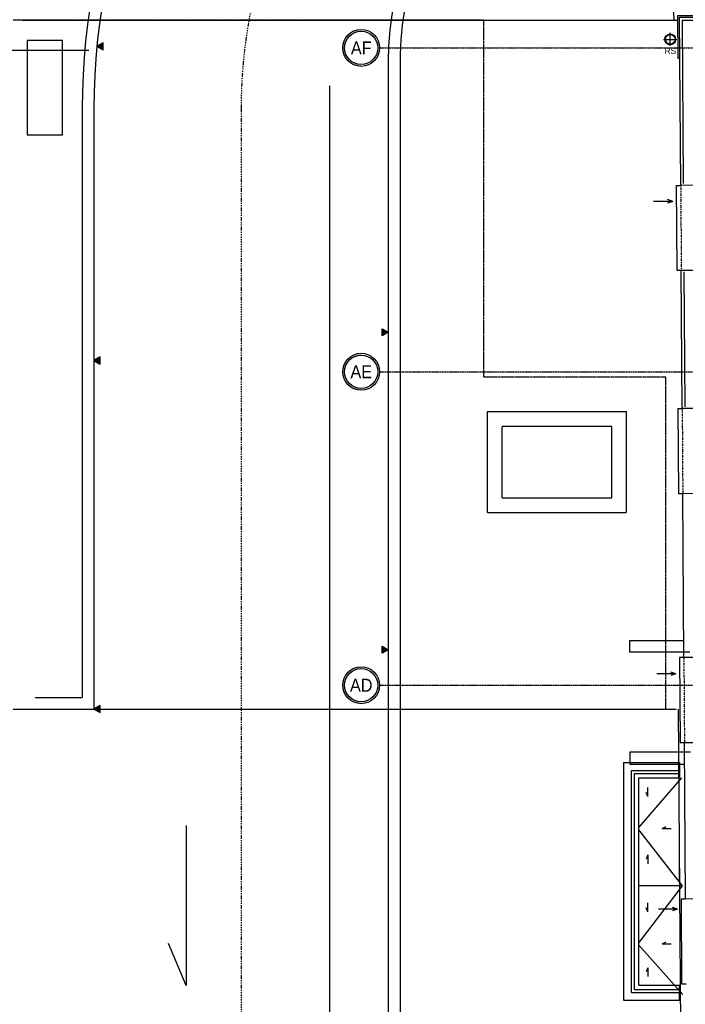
# Model space of a CAD drawing. Header units: inches. Extents: x -145354 to -97635, y 38777 to 78670.
# Tile 62 of 231: x -143930 to -142799, y 49982 to 51655. Entities that reach past the tile are written whole.
import ezdxf
from ezdxf.enums import TextEntityAlignment as Align

# ---------------------------------------------------------------- set-up
doc = ezdxf.new("R2010")
doc.units = ezdxf.units.IN
doc.header["$MEASUREMENT"] = 0
for name, pattern in [('CENTER', [2, 1.25, -0.25, 0.25, -0.25]), ('DASHDOT', [1, 0.5, -0.25, 0, -0.25]), ('DASHED', [0.75, 0.5, -0.25]), ('DASHED2', [0.375, 0.25, -0.125])]:
    doc.linetypes.add(name, pattern=pattern)
doc.layers.get('0').update_dxf_attribs({"color": 101})
for name, color, linetype in [('Cieniutko', 8, 'Continuous'), ('cokół_widok', 255, 'Continuous'), ('Ele-balustrada', 64, 'Continuous'), ('Ins-went-opis', 141, 'Continuous'), ('Ins-wod', 152, 'Continuous'), ('Ins-wod-opis', 155, 'Continuous'), ('opis-drogowy', 7, 'Continuous'), ('Os-osie glowne', 8, 'CENTER'), ('Os-osie-opis', 8, 'Continuous'), ('Pzt-chodniki', 8, 'Continuous'), ('Pzt-drogi-hatch', 253, 'Continuous'), ('Sc-izolacja term-obrys', 132, 'Continuous'), ('Sc-izolacja term-styropian', 151, 'STYROPIAN-KA'), ('Sc-kamien', 31, 'Continuous'), ('Sc-nadproza kon', 5, 'DASHED2'), ('studzienki_widok', 52, 'Continuous'), ('W-idok', 9, 'Continuous'), ('W-idok nad', 5, 'DASHED2')]:
    doc.layers.add(name, color=color, linetype=linetype)
doc.styles.add('dwg_opis duży', font='ARIAL.TTF', dxfattribs={"width": 0.9})
doc.styles.add('TYTUL2', font='ARIAL.TTF')
doc.linetypes.add('BATTING', pattern='A,0.0001,-0.1,[134,ltypeshp.shx,S=0.1,R=0,X=-0.1,Y=0],-0.2,[134,ltypeshp.shx,S=0.1,R=180,X=0.1,Y=0],-0.1', length=0.4001)
doc.linetypes.add('STYROPIAN-KA', pattern='A,0.0001,-0.1,[135,ltypeshp.shx,S=0.1,R=0,X=-0.1,Y=0],0,[135,ltypeshp.shx,S=0.1,R=180,X=0.1,Y=0],-0.1', length=0.2001)

# ---------------------------------------------------------------- blocks, each defined once
blk = doc.blocks.new('rura_spustowa')
at = {"layer": 'Ins-wod', "linetype": 'Continuous'}
for p, q in [((-11.2, 0), (11.2, 0)), ((0, -11.2), (0, 11.2))]:
    blk.add_line(p, q, dxfattribs=at)
at = {"layer": 'Ins-wod', "linetype": 'Continuous', "ltscale": 25}
for radius in [9.25, 8.25]:
    blk.add_circle((0, 0), radius, dxfattribs=at)
blk = doc.blocks.new('0630_STRZAŁKA')
at = {"ltscale": 0.5}
for points in [[(0, 0), (-3, -8.6)], [(0, 0), (0, -32.4)], [(0, 0), (3, -8.6)]]:
    blk.add_lwpolyline(points, dxfattribs=at)
blk = doc.blocks.new('_opis_osi')
blk.add_hatch(color=256).paths.add_polyline_path([(32, -32), (28.8, -32, -1), (-28.8, -32), (-32, -32, 1)])
for radius in [32, 28.8]:
    blk.add_circle((0, -32), radius)
at = {"style": 'dwg_opis duży', "width": 0.9}
blk.add_attdef('AXNAMEV', text='', height=22.4, rotation=90, dxfattribs=at).set_placement((0, -32), align=Align.MIDDLE_CENTER)
blk = doc.blocks.new('_vxkdjhgkljhkgjhk')
for q in [(14, 6), (30.2, 0)]:
    blk.add_line((0, 0), q)

msp = doc.modelspace()

# ---------------------------------------------------------------- hatches: boundary and pattern name
at = {"layer": 'opis-drogowy'}
for points in [[(-143788.37, 51615.17), (-143798.77, 51609.17), (-143788.37, 51603.17)], [(-143314.23, 51129.75), (-143303.84, 51123.75), (-143314.23, 51117.75)], [(-143793.44, 51081.79), (-143803.84, 51075.79), (-143793.44, 51069.79)], [(-143314.23, 50590.53), (-143303.84, 50584.53), (-143314.23, 50578.53)], [(-143793.44, 50489.7), (-143803.83, 50483.7), (-143793.44, 50477.7)]]:
    msp.add_hatch(color=7, dxfattribs=at).paths.add_polyline_path(points)

# ---------------------------------------------------------------- linework, layer by layer
msp.add_lwpolyline([(-143917.2, 51619.08), (-143917.2, 51459.08), (-143857.2, 51459.08), (-143857.2, 51619.08)], close=True)
msp.add_lwpolyline([(-144006.21, 51602.98), (-143812.69, 51602.98)])
at = {"layer": 'Cieniutko', "linetype": 'DASHED2'}
for p, q in [((-143925.84, 51653.69), (-142813.83, 51653.69)), ((-143925.84, 50483.69), (-142813.83, 50483.69))]:
    msp.add_line(p, q, dxfattribs=at)
at = {"layer": 'Cieniutko'}
for p, q in [((-142805.54, 50366.83), (-142878.15, 50283.33)), ((-142878.15, 50278.33), (-142804.28, 50183.43)), ((-142804.28, 50183.43), (-142878.15, 50183.43)), ((-142804.28, 50183.43), (-142878.15, 50087.52)), ((-142878.15, 50082.52), (-142803.18, 49999.02))]:
    msp.add_line(p, q, dxfattribs=at)
at = {"layer": 'cokół_widok'}
for p, q in [((-142818.93, 51668.7), (-142818.83, 51653.69)), ((-142818.83, 51653.69), (-142811.83, 51653.69)), ((-142811.01, 50483.69), (-142795.21, 48118.99))]:
    msp.add_line(p, q, dxfattribs=at)
at = {"layer": 'Ele-balustrada'}
for p, q in [((-142890.51, 50002.61), (-142890.51, 50379.33)), ((-142890.51, 50379.33), (-142809.01, 50379.33)), ((-142885.51, 50007.61), (-142885.51, 50374.33)), ((-142885.51, 50374.33), (-142809.01, 50374.33)), ((-142890.51, 50002.61), (-142809.01, 50002.61)), ((-142885.51, 50007.61), (-142809.01, 50007.61))]:
    msp.add_line(p, q, dxfattribs=at)
at = {"layer": 'opis-drogowy', "color": 7}
for p, q in [((-143646.98, 50286.27), (-143646.98, 50014.33)), ((-143646.98, 50014.33), (-143677.23, 50085.59))]:
    msp.add_line(p, q, dxfattribs=at)
for points in [[(-143788.37, 51615.17), (-143798.77, 51609.17), (-143788.37, 51603.17), (-143788.37, 51615.17)], [(-143314.23, 51129.75), (-143303.84, 51123.75), (-143314.23, 51117.75), (-143314.23, 51129.75)], [(-143793.44, 51081.79), (-143803.84, 51075.79), (-143793.44, 51069.79), (-143793.44, 51081.79)], [(-143314.23, 50590.53), (-143303.84, 50584.53), (-143314.23, 50578.53), (-143314.23, 50590.53)], [(-143793.44, 50489.7), (-143803.83, 50483.7), (-143793.44, 50477.7), (-143793.44, 50489.7)]]:
    msp.add_lwpolyline(points, dxfattribs=at)
at = {"layer": 'Os-osie glowne'}
msp.add_line((-143318.47, 50524.29), (-138010.68, 50524.29), dxfattribs=at)
for points in [[(-143318.47, 51606.7), (-138010.88, 51606.7)], [(-143318.47, 51056.7), (-138010.88, 51056.7)]]:
    msp.add_lwpolyline(points, dxfattribs=at)
at = {"layer": 'Pzt-chodniki'}
for p, q in [((-143303.84, 51583.69), (-143303.84, 48673.69)), ((-143303.84, 51583.69), (-143303.84, 47333.54)), ((-143283.84, 51583.69), (-143283.84, 47333.54)), ((-143823.84, 51503.69), (-143823.84, 50503.7)), ((-143823.84, 51503.69), (-143823.84, 50503.69)), ((-143803.84, 51503.69), (-143803.84, 50483.7)), ((-143803.84, 51503.69), (-143803.84, 50483.69))]:
    msp.add_line(p, q, dxfattribs=at)
at = {"layer": 'Pzt-chodniki', "linetype": 'DASHED', "ltscale": 2}
msp.add_line((-143403.84, 51542.31), (-143403.84, 46772.15), dxfattribs=at)
at = {"layer": 'Pzt-chodniki'}
msp.add_lwpolyline([(-139994.38, 52083.69), (-142783.84, 52083.69, 0.4142136), (-143283.84, 51583.69), (-143283.84, 48673.69)], format="xyb", dxfattribs=at)
for points in [[(-143903.84, 50503.7), (-143823.84, 50503.7)], [(-143903.84, 50483.7), (-143803.84, 50483.7)]]:
    msp.add_lwpolyline(points, dxfattribs=at)
for centre, radius in [((-142703.84, 51503.69), 1120), ((-142703.84, 51503.69), 1100), ((-142783.84, 51583.69), 520)]:
    msp.add_arc(centre, radius, 90, 180, dxfattribs=at)
at = {"layer": 'Pzt-drogi-hatch', "linetype": 'DASHDOT', "ltscale": 4}
msp.add_lwpolyline([(-137959.87, 50766.42), (-137959.87, 51503.69, 0.4142136), (-138809.87, 52353.69), (-142703.84, 52353.69, 0.4142136), (-143553.84, 51503.69), (-143553.84, 47333.55, 0.4142152), (-142703.83, 46483.55), (-142355.98, 46483.55)], format="xyb", dxfattribs=at)
at = {"layer": 'Sc-izolacja term-obrys'}
for p, q in [((-142803.46, 50850.15), (-142772.07, 50850.41)), ((-142801.59, 50571.25), (-142803.46, 50850.15)), ((-142760.09, 50571.53), (-142801.59, 50571.25))]:
    msp.add_line(p, q, dxfattribs=at)
for points in [[(-142775.14, 51373.41), (-142806.95, 51373.16), (-142808.86, 51658.7), (-142508.78, 51658.73), (-142508.78, 51627.22)], [(-142772.07, 50994.41), (-142804.42, 50994.15), (-142805.99, 51229.16), (-142775.14, 51229.41)], [(-142765.28, 50161.41), (-142798.82, 50161.14), (-142800.63, 50427.03), (-142760.09, 50427.03)]]:
    msp.add_lwpolyline(points, dxfattribs=at)
at = {"layer": 'Sc-izolacja term-styropian', "linetype": 'BATTING', "ltscale": 0.25}
for points in [[(-142801.97, 51376.2), (-142803.83, 51653.7), (-142706.46, 51653.71)], [(-142799.44, 50997.2), (-142800.97, 51226.21)]]:
    msp.add_lwpolyline(points, dxfattribs=at)
at = {"layer": 'Sc-kamien'}
msp.add_lwpolyline([(-142808.39, 51588.7), (-142811.39, 51588.7), (-142811.88, 51661.7), (-142738.88, 51661.71), (-142738.88, 51658.71)], dxfattribs=at)
at = {"layer": 'Sc-nadproza kon', "linetype": 'DASHDOT', "ltscale": 0.5}
for p, q in [((-142806.95, 51373.16), (-142805.99, 51229.16)), ((-142804.42, 50994.15), (-142803.46, 50850.15)), ((-142801.59, 50571.25), (-142800.63, 50427.03))]:
    msp.add_line(p, q, dxfattribs=at)
at = {"layer": 'studzienki_widok'}
for p, q in [((-142904.01, 50392.83), (-142904.01, 49989.11)), ((-142904.01, 50392.83), (-142809.01, 50392.83)), ((-142809.01, 50392.83), (-142809.01, 50366.83)), ((-142878.01, 50015.11), (-142878.01, 50366.83)), ((-142878.01, 50366.83), (-142809.01, 50366.83)), ((-142809.01, 50192.83), (-142809.01, 50218.83)), ((-142809.01, 50189.11), (-142809.01, 50163.11)), ((-142878.01, 50015.11), (-142809.01, 50015.11)), ((-142809.01, 49989.11), (-142809.01, 50015.11)), ((-142904.01, 49989.11), (-142878.01, 49989.11)), ((-142904.01, 49989.11), (-142809.01, 49989.11))]:
    msp.add_line(p, q, dxfattribs=at)
at = {"layer": 'W-idok'}
for p, q in [((-142814.45, 51373.11), (-142806.95, 51373.16)), ((-142814.45, 51373.11), (-142813.49, 51229.11)), ((-142813.49, 51229.11), (-142805.99, 51229.16)), ((-142811.92, 50994.11), (-142804.42, 50994.15)), ((-142811.92, 50994.11), (-142810.96, 50850.11)), ((-142898.98, 50856.97), (-142898.98, 50856.97)), ((-142810.96, 50850.11), (-142803.46, 50850.15)), ((-142898.98, 50616.97), (-142898.98, 50616.97)), ((-142801.59, 50571.25), (-142809.1, 50571.25)), ((-142809.1, 50571.25), (-142808.13, 50426.98)), ((-142808.13, 50426.98), (-142800.63, 50427.03)), ((-142893.85, 50374.21), (-142893.85, 50374.21)), ((-142878.85, 50359.21), (-142878.85, 50359.21))]:
    msp.add_line(p, q, dxfattribs=at)
at = {"layer": 'W-idok', "linetype": 'DASHED2'}
for points in [[(-142898.84, 50817.69), (-142898.84, 50988.69), (-143135.84, 50988.69), (-143135.84, 50817.69)], [(-142923.84, 50842.69), (-142923.84, 50963.69), (-143110.84, 50963.69), (-143110.84, 50842.69)]]:
    msp.add_lwpolyline(points, close=True, dxfattribs=at)
at = {"layer": 'W-idok'}
for points in [[(-142791.66, 50580.36), (-142893.44, 50580.36), (-142893.44, 50600.36), (-142801.84, 50600.36)], [(-142790.52, 50410.36), (-142893.44, 50410.36), (-142893.44, 50390.36), (-142800.38, 50390.36)], [(-142798.82, 50161.14), (-142806.32, 50161.14), (-142805.36, 50017.1), (-142797.86, 50017.15)]]:
    msp.add_lwpolyline(points, dxfattribs=at)
at = {"layer": 'W-idok nad', "ltscale": 5}
for p, q in [((-143141.22, 51653.69), (-143941.22, 51653.69)), ((-143141.22, 51047.69), (-143141.22, 51653.69)), ((-142832.22, 51047.69), (-143141.22, 51047.69)), ((-142832.22, 50483.69), (-142832.22, 51047.69)), ((-143941.22, 50483.69), (-142832.22, 50483.69))]:
    msp.add_line(p, q, dxfattribs=at)

# ---------------------------------------------------------------- block references
at = {"layer": 'Cieniutko', "linetype": 'Continuous', "yscale": 0.5, "zscale": 0.5, "rotation": 90}
for p, xscale in [((-142862.88, 50335.21), 0.5), ((-142862.88, 50236.09), -0.5), ((-142862.88, 50139.41), 0.5), ((-142862.88, 50044.42), -0.5)]:
    msp.add_blockref('_vxkdjhgkljhkgjhk', p, dxfattribs=dict(at, xscale=xscale))
at = {"layer": 'Cieniutko', "linetype": 'Continuous', "xscale": 0.5, "yscale": 0.5, "zscale": 0.5}
for p in [(-142838.43, 50281.12), (-142838.43, 50085.31)]:
    msp.add_blockref('_vxkdjhgkljhkgjhk', p, dxfattribs=at)
at = {"layer": 'Ins-went-opis', "xscale": -1, "rotation": 270}
for p in [(-142820.59, 51345.95), (-142815.23, 50543.54), (-142812.46, 50143.93)]:
    msp.add_blockref('0630_STRZAŁKA', p, dxfattribs=at)
at = {"layer": 'Ins-wod'}
msp.add_blockref('rura_spustowa', (-142824.79, 51621.14), dxfattribs=at)
at = {"layer": 'Os-osie-opis'}
ref = msp.add_blockref('_opis_osi', (-143318.47, 51606.7), dxfattribs=dict(at, xscale=0.9799999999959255, yscale=0.9799999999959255, zscale=0.9799999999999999, rotation=270))
ref.add_attrib('AXNAMEV', 'AF', dxfattribs={"layer": '0', "height": 21.952, "style": 'dwg_opis duży', "width": 0.9}).set_placement((-143349.67, 51606.7), align=Align.MIDDLE_CENTER)
ref = msp.add_blockref('_opis_osi', (-143318.47, 51056.7), dxfattribs=dict(at, xscale=0.9799999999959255, yscale=0.9799999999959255, zscale=0.9799999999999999, rotation=270))
ref.add_attrib('AXNAMEV', 'AE', dxfattribs={"layer": '0', "height": 21.952, "style": 'dwg_opis duży', "width": 0.9}).set_placement((-143349.67, 51056.7), align=Align.MIDDLE_CENTER)
ref = msp.add_blockref('_opis_osi', (-143318.47, 50524.29), dxfattribs=dict(at, xscale=0.9799999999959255, yscale=0.9799999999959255, zscale=0.9799999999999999, rotation=270))
ref.add_attrib('AXNAMEV', 'AD', dxfattribs={"layer": '0', "height": 21.952, "style": 'dwg_opis duży', "width": 0.9}).set_placement((-143349.67, 50524.29), align=Align.MIDDLE_CENTER)

# ---------------------------------------------------------------- texts
at = {"layer": 'Ins-wod-opis', "style": 'TYTUL2'}
msp.add_text('RS', height=10.212, dxfattribs=at).set_placement((-142824.44, 51601.53), align=Align.MIDDLE)

doc.saveas('drawing.dxf')
